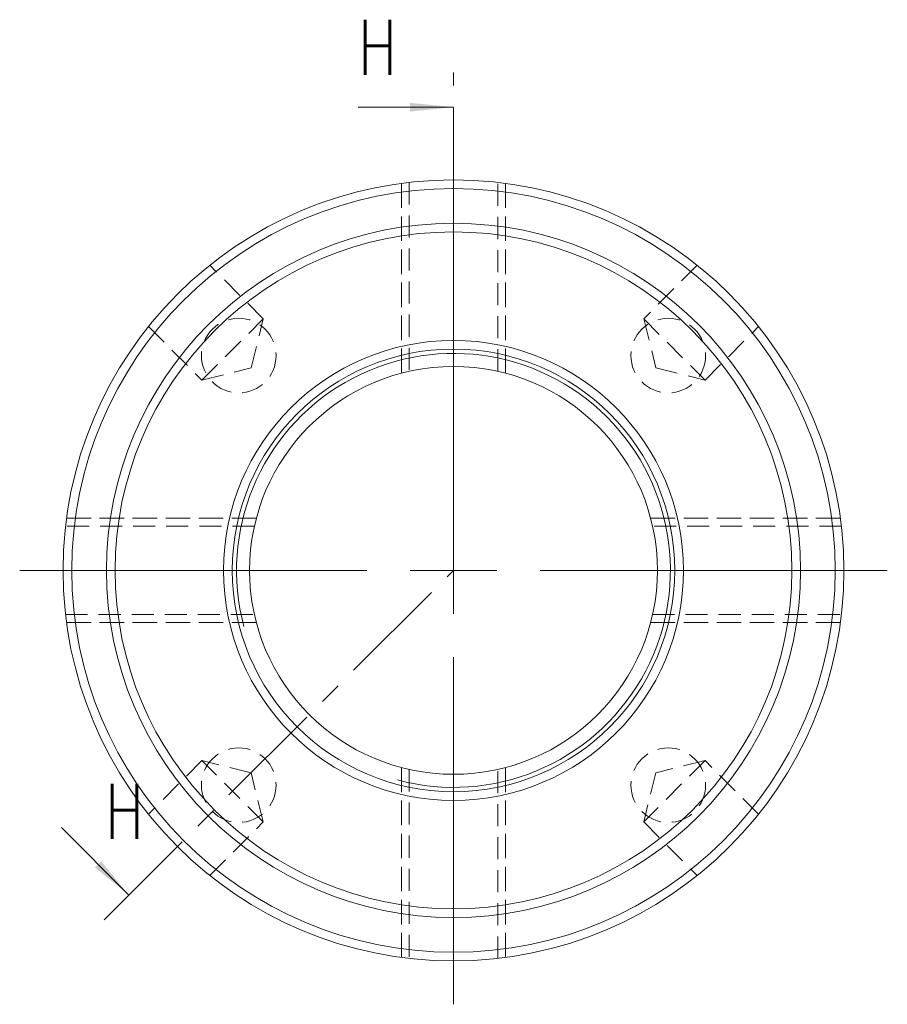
# Model space of a CAD drawing. Header units: millimetres. Extents: x 54 to 207, y 31 to 193.
# Tile 1 of 3: x 54 to 104, y 39 to 95. Entities that reach past the tile are written whole.
import ezdxf

# ---------------------------------------------------------------- set-up
doc = ezdxf.new("R2010")
doc.units = ezdxf.units.MM
doc.linetypes.add('CENTER', pattern=[10.16, 6.35, -1.27, 1.27, -1.27])
doc.linetypes.add('HIDDEN', pattern=[1.905, 1.27, -0.635])
doc.layers.get('0').update_dxf_attribs({"lineweight": 18})
doc.layers.add('FORMAT', color=7, linetype='Continuous', lineweight=18)
doc.styles.add('SLDTEXTSTYLE0', font='txt.shx', dxfattribs={"width": 0.75})

# ---------------------------------------------------------------- blocks, each defined once
blk = doc.blocks.new('SW_CENTERMARKSYMBOL_0')
at = {"layer": 'FORMAT', "color": 0}
for p, q in [((0, 5), (0, 25)), ((0, 0), (0, 2.5)), ((-5, 0), (-25, 0)), ((0, 0), (-2.5, 0)), ((0, 0), (0, -2.5)), ((0, 0), (2.5, 0)), ((5, 0), (25, 0)), ((0, -5), (0, -25))]:
    blk.add_line(p, q, dxfattribs=at)

msp = doc.modelspace()

# ---------------------------------------------------------------- hatches: boundary and pattern name
at = {"linetype": 'Continuous', "lineweight": 0}
for points in [[(78.57, 90.201), (76.07, 90.451), (76.07, 89.951)], [(59.86, 44.804), (58.269, 46.749), (57.916, 46.395)]]:
    msp.add_hatch(color=7, dxfattribs=at).paths.add_polyline_path(points, flags=0)

# ---------------------------------------------------------------- linework, layer by layer
at = {"color": 7, "linetype": 'CENTER', "lineweight": 0}
for p, q in [((78.57, 63.514), (78.57, 92.201)), ((58.446, 43.39), (78.57, 63.514))]:
    msp.add_line(p, q, dxfattribs=at)
at = {"color": 7, "linetype": 'Continuous', "lineweight": 0}
for p, q in [((73.07, 90.201), (78.57, 90.201)), ((55.971, 48.693), (59.86, 44.804))]:
    msp.add_line(p, q, dxfattribs=at)
at = {"color": 7, "linetype": 'HIDDEN', "lineweight": 0}
for p, q in [((75.57, 74.874), (75.57, 85.813)), ((75.57, 85.813), (75.57, 74.874)), ((76.02, 85.869), (76.02, 74.985)), ((81.12, 74.986), (81.12, 85.87)), ((81.57, 74.874), (81.57, 85.813)), ((81.57, 85.813), (81.57, 74.874)), ((67.61, 78.009), (64.526, 81.094)), ((92.614, 81.093), (89.53, 78.009)), ((64.074, 74.474), (67.61, 78.009)), ((66.904, 75.179), (67.61, 78.009)), ((89.53, 78.009), (93.066, 74.474)), ((89.53, 78.009), (90.236, 75.179)), ((60.991, 77.557), (64.074, 74.474)), ((93.066, 74.474), (96.15, 77.558)), ((64.074, 74.474), (66.904, 75.179)), ((90.236, 75.179), (93.066, 74.474)), ((67.21, 66.514), (56.271, 66.514)), ((56.271, 66.514), (67.21, 66.514)), ((100.869, 66.514), (89.931, 66.514)), ((89.931, 66.514), (100.869, 66.514)), ((67.098, 66.064), (56.214, 66.064)), ((100.926, 66.064), (90.041, 66.064)), ((56.215, 60.964), (67.099, 60.964)), ((90.041, 60.964), (100.925, 60.964)), ((67.21, 60.514), (56.271, 60.514)), ((56.271, 60.514), (67.21, 60.514)), ((100.869, 60.514), (89.931, 60.514)), ((89.931, 60.514), (100.869, 60.514)), ((64.074, 52.554), (60.99, 49.469)), ((67.61, 49.018), (64.074, 52.554)), ((66.904, 51.848), (64.074, 52.554)), ((93.066, 52.554), (89.53, 49.018)), ((93.066, 52.554), (90.236, 51.848)), ((96.149, 49.47), (93.066, 52.554)), ((67.61, 49.018), (66.904, 51.848)), ((75.57, 41.215), (75.57, 52.153)), ((75.57, 52.153), (75.57, 41.215)), ((76.02, 52.042), (76.02, 41.158)), ((81.12, 41.159), (81.12, 52.043)), ((81.57, 41.215), (81.57, 52.153)), ((81.57, 52.153), (81.57, 41.215)), ((90.236, 51.848), (89.53, 49.018)), ((64.527, 45.935), (67.61, 49.018)), ((89.53, 49.018), (92.614, 45.934))]:
    msp.add_line(p, q, dxfattribs=at)
at = {"color": 7, "linetype": 'Continuous', "lineweight": 15}
for radius in [22.5, 22, 20, 19.5, 13.25, 12.75, 11.75]:
    msp.add_circle((78.57, 63.514), radius, dxfattribs=at)
at = {"color": 7, "linetype": 'HIDDEN', "lineweight": 0}
for centre in [(66.196, 75.888), (90.945, 75.888), (66.196, 51.139), (90.945, 51.139)]:
    msp.add_circle(centre, 2.15, dxfattribs=at)
at = {"color": 7, "linetype": 'Continuous', "lineweight": 0}
msp.add_arc((78.57, 63.514), 12.5, 255, 195, dxfattribs=at)

# ---------------------------------------------------------------- block references
at = {"layer": 'FORMAT', "color": 7}
msp.add_blockref('SW_CENTERMARKSYMBOL_0', (78.57, 63.514), dxfattribs=at)

# ---------------------------------------------------------------- texts
at = {"color": 7, "linetype": 'Continuous', "char_height": 3.175, "width": 3.175, "attachment_point": 1, "style": 'SLDTEXTSTYLE0'}
for insert in [(73.07, 95.241), (58.491, 51.213)]:
    msp.add_mtext('H', dxfattribs=dict(at, insert=insert))

doc.saveas('drawing.dxf')
